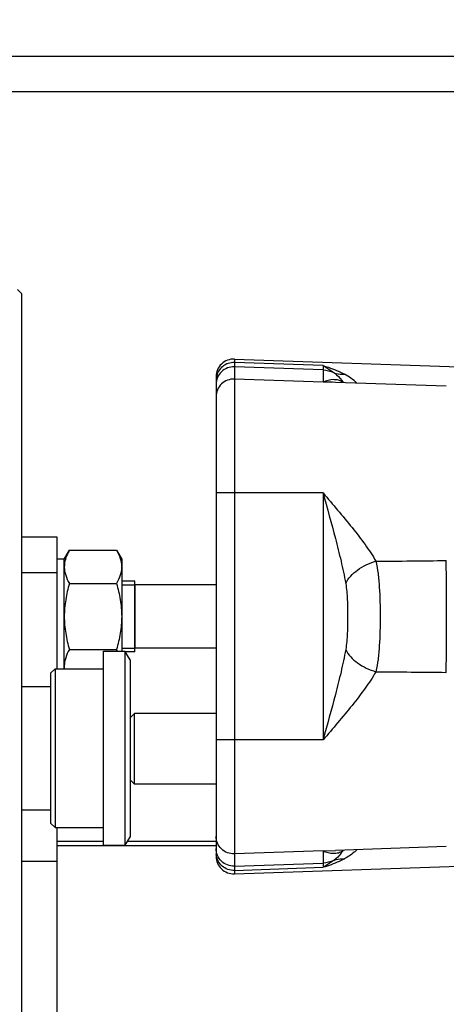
# Model space of a CAD drawing. Extents: x 0 to 2037, y -777 to 1557.
# Tile 27 of 65: x 525 to 549, y 594 to 650. Entities that reach past the tile are written whole.
import ezdxf

# ---------------------------------------------------------------- set-up
doc = ezdxf.new("R2010")
doc.units = 0
doc.header["$LTSCALE"] = 65.395
doc.layers.get('0').update_dxf_attribs({"linetype": 'CONTINUOUS'})
doc.layers.add('3_ALL_AXES', color=7, linetype='CONTINUOUS')
doc.styles.get("Standard").update_dxf_attribs({"font": 'arial.ttf'})
doc.dimstyles.new('DIMSTYLE_1', dxfattribs={"dimtxt": 8, "dimasz": 3, "dimexe": 2, "dimexo": 1.5, "dimgap": 2, "dimtad": 1, "dimdec": 1, "dimlfac": 2, "dimtxsty": 'STANDARD', "dimblk": '_ARROW_FILLED', "dimblk1": '_ARROW_FILLED', "dimblk2": '_ARROW_FILLED', "dimcen": 0.09, "dimazin": 3, "dimtp": 0.8, "dimtm": 0.8, "dimtfac": 1, "dimtdec": 65535, "dimtofl": 0, "dimtmove": 0, "dimatfit": 3, "dimtolj": 1})
doc.dimstyles.new('DIMSTYLE_2', dxfattribs={"dimtxt": 8, "dimasz": 3, "dimexe": 2, "dimexo": 1.5, "dimgap": 2, "dimtad": 1, "dimdec": 1, "dimlfac": 2, "dimtxsty": 'STANDARD', "dimblk": '_ARROW_FILLED', "dimblk1": '_ARROW_FILLED', "dimblk2": '_ARROW_FILLED', "dimcen": 0.09, "dimazin": 3, "dimtp": 0.5, "dimtm": 0.5, "dimtfac": 1, "dimtdec": 65535, "dimtofl": 0, "dimtmove": 0, "dimatfit": 3, "dimtolj": 1})

# ---------------------------------------------------------------- blocks, each defined once
blk = doc.blocks.new('_ARROW_FILLED')
at = {"color": 0, "linetype": 'BYBLOCK'}
blk.add_solid([(0, 0), (-1, 0.25), (-1, -0.25)], dxfattribs=at)
blk = doc.blocks.new('*D1')
at = {"color": 2, "linetype": 'CONTINUOUS'}
for p, q in [((514.057, 684.328), (666.27, 684.328)), ((666.27, 684.328), (670.27, 684.328)), ((668.27, 684.328), (668.27, 514.328)), ((668.27, 344.328), (668.27, 514.328)), ((667.171, 344.328), (670.27, 344.328))]:
    blk.add_line(p, q, dxfattribs=at)
at = {"color": 2, "linetype": 'CONTINUOUS', "xscale": 3, "yscale": 3, "zscale": 3}
for p, rotation in [((668.27, 684.328), 90), ((668.27, 344.328), 270)]:
    blk.add_blockref('_ARROW_FILLED', p, dxfattribs=dict(at, rotation=rotation))
at = {"color": 2, "linetype": 'CONTINUOUS', "insert": (658.27, 514.328), "char_height": 8, "width": 42.82528, "attachment_point": 2, "rotation": 90}
blk.add_mtext('695 max', dxfattribs=at)
blk = doc.blocks.new('*D2')
at = {"color": 2, "linetype": 'CONTINUOUS'}
for p, q in [((632.307, 365.56), (632.307, 722.061)), ((486.307, 720.061), (559.307, 720.061)), ((632.307, 720.061), (559.307, 720.061))]:
    blk.add_line(p, q, dxfattribs=at)
at = {"color": 2, "linetype": 'CONTINUOUS', "xscale": 3, "yscale": 3, "zscale": 3, "rotation": 180}
blk.add_blockref('_ARROW_FILLED', (486.307, 720.061), dxfattribs=at)
at = {"color": 2, "linetype": 'CONTINUOUS', "xscale": 3, "yscale": 3, "zscale": 3}
blk.add_blockref('_ARROW_FILLED', (632.307, 720.061), dxfattribs=at)
at = {"color": 2, "linetype": 'CONTINUOUS', "insert": (559.307, 730.061), "char_height": 8, "width": 18.64684, "attachment_point": 2}
blk.add_mtext('292', dxfattribs=at)

msp = doc.modelspace()

# ---------------------------------------------------------------- linework, layer by layer
at = {"color": 7, "linetype": 'CONTINUOUS'}
for p, q in [((377.029, 647.578), (595.584, 647.578)), ((525.307, 634.118), (525.057, 634.368)), ((525.307, 576.328), (525.307, 634.118)), ((537.342, 630.415), (560.342, 629.612)), ((536.307, 629.416), (536.307, 602.241)), ((549.342, 628.873), (543.073, 629.092)), ((543.074, 629.092), (543.073, 629.092)), ((527.307, 620.328), (525.307, 620.328)), ((527.307, 618.308), (525.307, 618.308)), ((531.707, 617.828), (530.957, 617.828)), ((531.707, 617.628), (531.707, 614.028)), ((531.143, 613.868), (531.143, 602.868)), ((531.432, 613.368), (531.143, 613.868)), ((531.707, 613.828), (531.166, 613.828)), ((531.432, 613.368), (531.432, 603.368)), ((526.932, 612.618), (527.182, 612.868)), ((527.182, 612.868), (527.182, 603.868)), ((526.932, 612.617), (526.932, 604.118)), ((531.432, 610.078), (531.682, 610.328)), ((536.307, 610.328), (531.682, 610.328)), ((531.682, 606.328), (531.682, 610.328)), ((531.432, 606.578), (531.682, 606.328)), ((536.307, 606.328), (531.682, 606.328)), ((526.932, 604.118), (527.182, 603.868)), ((531.432, 603.368), (531.143, 602.868)), ((529.932, 603.078), (527.307, 603.078)), ((536.307, 602.828), (527.307, 602.828)), ((536.307, 603.078), (531.264, 603.078)), ((549.342, 602.784), (543.073, 602.565)), ((543.073, 602.565), (543.074, 602.565)), ((537.342, 601.242), (560.342, 602.045))]:
    msp.add_line(p, q, dxfattribs=at)
at = {"color": 9, "linetype": 'CONTINUOUS'}
for p, q in [((393.807, 645.578), (578.807, 645.578)), ((537.342, 630.415), (537.342, 601.242)), ((542.359, 630.045), (537.342, 630.219)), ((542.359, 630.045), (542.359, 629.108)), ((542.359, 629.802), (537.342, 629.977)), ((542.359, 629.108), (537.342, 629.283)), ((543.505, 629.077), (543.498, 629.087)), ((543.505, 629.077), (543.498, 629.087)), ((542.359, 622.828), (536.307, 622.828)), ((542.359, 622.828), (542.359, 608.828)), ((542.359, 608.828), (536.307, 608.828)), ((542.359, 602.548), (537.342, 602.373)), ((542.359, 602.548), (543.073, 602.565)), ((542.359, 602.548), (542.359, 601.612)), ((543.498, 602.57), (543.505, 602.58)), ((543.498, 602.57), (543.505, 602.58)), ((527.307, 601.949), (525.307, 601.949)), ((537.342, 601.68), (542.359, 601.855)), ((537.342, 601.438), (542.359, 601.612))]:
    msp.add_line(p, q, dxfattribs=at)
at = {"color": 3, "linetype": 'CONTINUOUS'}
for p, q in [((527.307, 612.868), (527.307, 620.328)), ((527.307, 576.328), (527.307, 603.868))]:
    msp.add_line(p, q, dxfattribs=at)
at = {"color": 2, "linetype": 'CONTINUOUS'}
for p, q in [((530.957, 617.628), (531.707, 617.628)), ((530.957, 614.028), (531.707, 614.028))]:
    msp.add_line(p, q, dxfattribs=at)
at = {"color": 7, "linetype": 'CONTINUOUS'}
for centre, start, end in [((537.307, 629.416), 88, 180), ((537.307, 602.241), 180, 272)]:
    msp.add_arc(centre, 1, start, end, dxfattribs=at)
at = {"color": 9, "linetype": 'CONTINUOUS'}
for centre, radius, start, end in [((542.059, 626.714), 3.226, 46.4218, 62.1253), ((537.28, 629.233), 0.974, 174.8163, 179.9951), ((537.282, 629.233), 0.975, 169.6482, 174.8193), ((542.039, 599.457), 29.654, 88.0008, 89.381), ((544.328, 629.747), 1.061, 218.5103, 219.2035), ((58.117, 615.828), 491.234, 359.63051, 0.36949), ((537.28, 602.424), 0.974, 180.0049, 185.1837), ((544.329, 601.909), 1.061, 140.7922, 141.4839)]:
    msp.add_arc(centre, radius, start, end, dxfattribs=at)
for points, knots in [([(537.342, 630.219), (537.223, 630.223), (536.984, 630.189), (536.666, 630.017), (536.428, 629.748), (536.344, 629.523), (536.323, 629.408)], [0, 0, 0, 0, 0.251369, 0.50203, 0.751536, 1, 1, 1, 1]), ([(542.359, 630.045), (542.463, 630.015), (542.877, 629.887), (543.279, 629.718), (543.568, 629.565)], [0, 0, 0, 0, 0.248545, 1, 1, 1, 1]), ([(542.359, 630.045), (542.41, 630.013), (542.613, 629.884), (542.815, 629.754), (542.963, 629.652)], [0, 0, 0, 0, 0.252764, 1, 1, 1, 1]), ([(537.342, 629.977), (537.209, 629.981), (536.938, 629.936), (536.593, 629.716), (536.361, 629.38), (536.307, 629.111), (536.307, 628.979)], [0, 0, 0, 0, 0.250157, 0.500227, 0.750163, 1, 1, 1, 1]), ([(542.963, 629.652), (543.018, 629.615), (543.225, 629.456), (543.396, 629.252), (543.498, 629.087)], [0, 0, 0, 0, 0.254294, 1, 1, 1, 1]), ([(542.963, 629.652), (543.009, 629.631), (543.202, 629.56), (543.414, 629.546), (543.568, 629.565)], [0, 0, 0, 0, 0.246239, 1, 1, 1, 1]), ([(537.342, 629.283), (537.209, 629.288), (536.938, 629.243), (536.593, 629.023), (536.361, 628.687), (536.307, 628.418), (536.307, 628.285)], [0, 0, 0, 0, 0.250157, 0.500227, 0.750163, 1, 1, 1, 1]), ([(543.498, 629.087), (543.419, 629.146), (543.237, 629.231), (542.839, 629.272), (542.543, 629.19), (542.359, 629.108)], [0, 0, 0, 0, 0.250711, 0.491483, 1, 1, 1, 1]), ([(542.359, 622.828), (542.914, 622.18), (543.734, 621.223), (544.735, 619.932), (545.172, 619.283), (545.354, 618.957)], [0, 0, 0, 0, 0.522613, 0.771131, 1, 1, 1, 1]), ([(542.359, 622.828), (542.598, 621.97), (542.954, 620.687), (543.383, 618.979), (543.567, 618.129), (543.643, 617.705)], [0, 0, 0, 0, 0.506225, 0.755847, 1, 1, 1, 1]), ([(543.643, 617.705), (543.791, 618.006), (544.319, 618.543), (544.983, 618.855), (545.354, 618.957)], [0, 0, 0, 0, 0.465468, 1, 1, 1, 1]), ([(545.354, 618.957), (545.408, 618.728), (545.488, 618.241), (545.578, 617.197), (545.605, 615.828), (545.578, 614.46), (545.488, 613.415), (545.408, 612.928), (545.354, 612.7)], [0, 0, 0, 0, 0.112072, 0.234973, 0.5, 0.765027, 0.887928, 1, 1, 1, 1]), ([(543.643, 617.705), (543.697, 617.401), (543.743, 616.773), (543.76, 615.828), (543.743, 614.884), (543.697, 614.256), (543.643, 613.951)], [0, 0, 0, 0, 0.24675, 0.5, 0.753249, 1, 1, 1, 1]), ([(543.643, 613.951), (543.567, 613.528), (543.383, 612.678), (542.954, 610.97), (542.598, 609.687), (542.359, 608.828)], [0, 0, 0, 0, 0.244153, 0.493775, 1, 1, 1, 1]), ([(543.643, 613.951), (543.791, 613.65), (544.319, 613.114), (544.983, 612.802), (545.354, 612.7)], [0, 0, 0, 0, 0.465468, 1, 1, 1, 1]), ([(545.354, 612.7), (545.172, 612.373), (544.735, 611.725), (543.734, 610.434), (542.914, 609.477), (542.359, 608.828)], [0, 0, 0, 0, 0.22887, 0.477387, 1, 1, 1, 1]), ([(537.342, 602.373), (537.209, 602.369), (536.938, 602.414), (536.593, 602.634), (536.361, 602.97), (536.307, 603.239), (536.307, 603.371)], [0, 0, 0, 0, 0.250157, 0.500227, 0.750163, 1, 1, 1, 1]), ([(537.342, 601.68), (537.209, 601.676), (536.938, 601.72), (536.593, 601.94), (536.361, 602.277), (536.307, 602.546), (536.307, 602.678)], [0, 0, 0, 0, 0.250157, 0.500227, 0.750163, 1, 1, 1, 1]), ([(537.342, 601.438), (537.216, 601.434), (536.961, 601.473), (536.63, 601.666), (536.393, 601.967), (536.322, 602.213), (536.311, 602.336)], [0, 0, 0, 0, 0.251464, 0.502137, 0.751565, 1, 1, 1, 1]), ([(542.359, 602.548), (542.454, 602.506), (542.646, 602.439), (542.943, 602.396), (543.237, 602.425), (543.419, 602.51), (543.498, 602.57)], [0, 0, 0, 0, 0.262438, 0.509764, 0.749938, 1, 1, 1, 1]), ([(543.498, 602.57), (543.463, 602.514), (543.316, 602.3), (543.125, 602.114), (542.963, 602.005)], [0, 0, 0, 0, 0.252348, 1, 1, 1, 1]), ([(542.963, 602.005), (543.009, 602.026), (543.202, 602.097), (543.414, 602.11), (543.568, 602.091)], [0, 0, 0, 0, 0.246238, 1, 1, 1, 1]), ([(544.283, 602.606), (544.231, 602.556), (544.011, 602.361), (543.764, 602.195), (543.568, 602.091)], [0, 0, 0, 0, 0.245189, 1, 1, 1, 1]), ([(543.568, 602.091), (543.471, 602.04), (543.082, 601.849), (542.672, 601.701), (542.359, 601.612)], [0, 0, 0, 0, 0.250961, 1, 1, 1, 1]), ([(542.963, 602.005), (542.915, 601.971), (542.715, 601.837), (542.512, 601.709), (542.359, 601.612)], [0, 0, 0, 0, 0.246504, 1, 1, 1, 1])]:
    msp.add_open_spline(points, degree=3, knots=knots, dxfattribs=at)
for points in [[(542.359, 629.802), (542.566, 629.795), (542.777, 629.743), (542.963, 629.652)], [(545.354, 618.957), (546.683, 618.97), (548.012, 618.983), (549.342, 618.996)], [(545.354, 612.7), (546.683, 612.687), (548.012, 612.674), (549.342, 612.661)], [(542.963, 602.005), (542.777, 601.914), (542.566, 601.862), (542.359, 601.855)]]:
    msp.add_open_spline(points, degree=3, dxfattribs=at)
at = {"layer": '3_ALL_AXES', "color": 7, "linetype": 'CONTINUOUS'}
for p, q in [((527.707, 619.078), (527.997, 619.581)), ((527.997, 619.581), (530.666, 619.581)), ((530.666, 619.581), (530.957, 619.078)), ((527.707, 619.078), (527.307, 619.078)), ((527.707, 612.868), (527.707, 619.078)), ((530.957, 619.078), (530.957, 613.868)), ((531.707, 613.828), (531.707, 617.828)), ((527.997, 617.705), (530.666, 617.705)), ((536.307, 617.628), (531.707, 617.628)), ((527.997, 613.952), (530.666, 613.952)), ((529.932, 613.868), (531.143, 613.868)), ((529.932, 602.868), (529.932, 613.868)), ((536.307, 614.028), (531.707, 614.028)), ((527.182, 612.868), (529.932, 612.868)), ((525.307, 611.868), (526.932, 611.868)), ((525.307, 604.868), (526.932, 604.868)), ((527.182, 603.868), (529.932, 603.868)), ((529.932, 602.868), (531.143, 602.868))]:
    msp.add_line(p, q, dxfattribs=at)
for centre, radius, start, end in [((527.943, 612.378), 3.145, 28.2623, 30.0173), ((529.129, 613.014), 1.422, 180.0183, 185.9105)]:
    msp.add_arc(centre, radius, start, end, dxfattribs=at)
for points, knots in [([(527.997, 619.581), (527.972, 619.539), (527.881, 619.373), (527.807, 619.196), (527.768, 619.061)], [0, 0, 0, 0, 0.257402, 1, 1, 1, 1]), ([(530.666, 619.581), (530.751, 619.434), (530.862, 619.205), (530.943, 618.884), (530.957, 618.723), (530.957, 618.643)], [0, 0, 0, 0, 0.514153, 0.759424, 1, 1, 1, 1]), ([(527.768, 619.061), (527.758, 619.026), (527.723, 618.89), (527.707, 618.748), (527.707, 618.643)], [0, 0, 0, 0, 0.253588, 1, 1, 1, 1]), ([(527.707, 618.643), (527.707, 618.563), (527.721, 618.402), (527.802, 618.081), (527.912, 617.852), (527.997, 617.705)], [0, 0, 0, 0, 0.240576, 0.485848, 1, 1, 1, 1]), ([(530.957, 618.643), (530.957, 618.563), (530.943, 618.402), (530.862, 618.081), (530.751, 617.852), (530.666, 617.705)], [0, 0, 0, 0, 0.240576, 0.485848, 1, 1, 1, 1]), ([(527.997, 617.705), (527.909, 617.4), (527.762, 616.781), (527.707, 616.146), (527.707, 615.828)], [0, 0, 0, 0, 0.500104, 1, 1, 1, 1]), ([(530.666, 617.705), (530.754, 617.4), (530.901, 616.781), (530.957, 616.146), (530.957, 615.828)], [0, 0, 0, 0, 0.500104, 1, 1, 1, 1]), ([(527.707, 615.828), (527.707, 615.511), (527.762, 614.876), (527.909, 614.257), (527.997, 613.952)], [0, 0, 0, 0, 0.499896, 1, 1, 1, 1]), ([(530.957, 615.828), (530.957, 615.511), (530.901, 614.876), (530.754, 614.257), (530.666, 613.952)], [0, 0, 0, 0, 0.499896, 1, 1, 1, 1]), ([(527.997, 613.952), (527.912, 613.805), (527.802, 613.576), (527.721, 613.254), (527.707, 613.093), (527.707, 613.014)], [0, 0, 0, 0, 0.514153, 0.759424, 1, 1, 1, 1])]:
    msp.add_open_spline(points, degree=3, knots=knots, dxfattribs=at)

# ---------------------------------------------------------------- dimensions: what is measured, and where the dimension line sits
at = {"color": 2, "linetype": 'CONTINUOUS'}
dim = msp.add_linear_dim(base=(632.307, 720.061), p1=(486.307, 735.769), p2=(632.307, 364.06), dimstyle='DIMSTYLE_2', dxfattribs=at)
dim.commit()
dim.dimension.update_dxf_attribs({"geometry": '*D2', "text_midpoint": (559.16, 720.061), "dimtype": 160})
dim = msp.add_linear_dim(base=(668.27, 684.328), p1=(671.77, 344.328), p2=(512.557, 684.328), angle=90, text='695 max', dimstyle='DIMSTYLE_1', dxfattribs=at)
dim.commit()
dim.dimension.update_dxf_attribs({"geometry": '*D1', "text_midpoint": (668.27, 514.415), "dimtype": 160})

doc.saveas('drawing.dxf')
